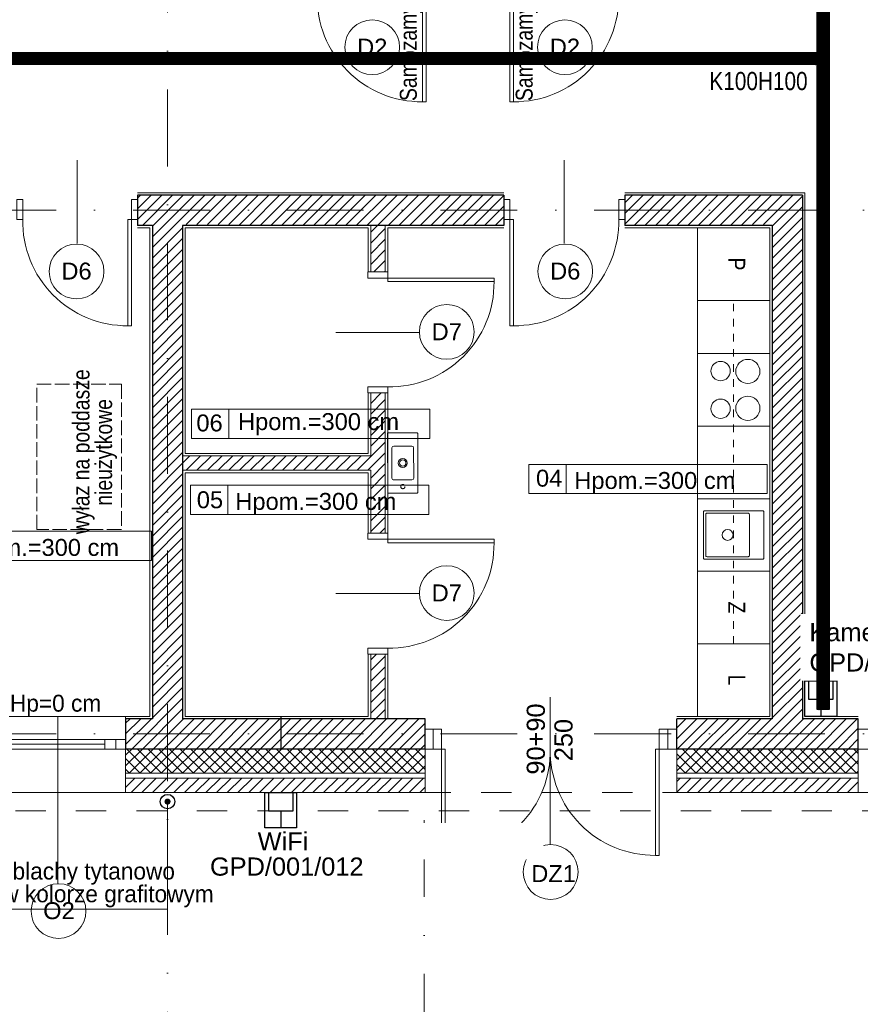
# Model space of a CAD drawing. Header units: metres. Extents: x 10441 to 19716, y -6570 to 1447.
# Tile 23 of 50: x 16121 to 16816, y -4465 to -3650. Entities that reach past the tile are written whole.
import ezdxf
from ezdxf.enums import TextEntityAlignment as Align

# ---------------------------------------------------------------- set-up
doc = ezdxf.new("R2010")
doc.units = ezdxf.units.M
doc.header["$MEASUREMENT"] = 0
for name, pattern in [('8', [0.5, 0.25, -0.25]), ('ACAD_ISO02W100', [15, 12, -3]), ('AM_DIN_F_W050', [6.25, 4.75, -1.5]), ('CONTINOUS', [0]), ('DASHDOT', [25.4, 12.7, -6.35, 0, -6.35])]:
    doc.linetypes.add(name, pattern=pattern)
doc.layers.get('0').update_dxf_attribs({"color": 8})
for name, color, linetype, lineweight in [('#elektryczne', 8, 'Continuous', 20), ('_UWAGI', 8, 'Continuous', 70), ('A_DRZWI', 8, 'Continuous', 5), ('A_HACZE', 8, 'Continuous', 5), ('A_OPISY', 8, 'Continuous', 18), ('A_OSIE', 8, 'Continuous', 13), ('A_OZACZENIE DRZWI', 8, 'Continuous', 13), ('A_OZNACZENIA OKIEN', 8, 'Continuous', 13), ('A_PROJEKTOWANE ŚCIANY MUROWANE NOŚNE', 8, 'Continuous', 30), ('A_RS', 8, 'Continuous', 25), ('A_SCIANY DZIALOWE', 8, 'Continuous', 15), ('A_SCIANY DZIALOWE GK', 8, 'Continuous', 5), ('A_STAL CIENKIE', 8, 'Continuous', 0), ('A_STOLARKA', 8, 'Continuous', 5), ('A_TABELKI POM.', 8, 'Continuous', 20), ('A_TYNK', 8, 'Continuous', 5), ('A_WYMIARY WEWNETRZNE', 8, 'Continuous', 18), ('A_WYPOSAZENIE', 8, 'Continuous', 5), ('A_WYPOSAŻENIE SANITARNE', 8, 'Continuous', 5), ('EB_LAN', 6, 'Continuous', 9)]:
    doc.layers.add(name, color=color, linetype=linetype, lineweight=lineweight)
for name, color, linetype in [('A_OZNACZENIA WARSTW', 8, 'Continuous'), ('A_PPOŻ', 8, 'Continuous'), ('EB_trasa kablowa', 150, 'Continuous')]:
    doc.layers.add(name, color=color, linetype=linetype)
doc.styles.add('ARIAL', font='arial.ttf')
doc.styles.add('GENERATED_STYLE_2', font='ARIALN.TTF')
doc.styles.add('m1_romans', font='romans.shx', dxfattribs={"width": 0.8})
doc.styles.add('opisy okien', font='txt', dxfattribs={"height": 15})

# ---------------------------------------------------------------- blocks, each defined once
blk = doc.blocks.new('A$C2DA918A7')
at = {"layer": 'A_OZACZENIE DRZWI'}
blk.add_line((-34.51, 0), (34.51, 0), dxfattribs=at)
at = {"layer": 'A_OZACZENIE DRZWI', "ltscale": 0.1, "style": 'm1_romans', "width": 0.8}
blk.add_attdef('SZEROKOSC', text='', height=10, rotation=359.99999, dxfattribs=at).set_placement((0, 0), align=Align.BOTTOM_CENTER)
blk.add_attdef('WYSOKOSC', text='', height=10, rotation=359.99999, dxfattribs=at).set_placement((-0.85, -3.39), align=Align.TOP_CENTER)
blk = doc.blocks.new('_Dot')
at = {"color": 0, "linetype": 'ByBlock', "lineweight": -2}
blk.add_line((-0.5, 0), (-1, 0), dxfattribs=at)
at = {"color": 0, "linetype": 'ByBlock', "const_width": 0.5}
blk.add_lwpolyline([(-0.25, 0, 1), (0.25, 0, 1)], format="xyb", close=True, dxfattribs=at)
blk = doc.blocks.new('podkład')
at = {"layer": '_UWAGI', "color": 8, "linetype": 'ACAD_ISO02W100', "lineweight": 5}
for p, q in [((11953.18, -1827.04), (11953.18, -1707.04)), ((11953.18, -1707.04), (12023.18, -1707.04)), ((12023.18, -1707.04), (12023.18, -1827.04)), ((12023.18, -1827.04), (11953.18, -1827.04))]:
    blk.add_line(p, q, dxfattribs=at)
at = {"layer": 'A_DRZWI', "color": 8, "ltscale": 2}
for p, q in [((12281.02, -2008.7), (12281.02, -1992.2)), ((12475.02, -2008.7), (12475.02, -1992.2))]:
    blk.add_line(p, q, dxfattribs=at)
for points in [[(12275.03, -1473.45), (12272.03, -1473.45), (12272.03, -1385.45), (12275.03, -1385.45)], [(12344.3, -1473.45), (12347.3, -1473.45), (12347.3, -1385.45), (12344.3, -1385.45)], [(11936.6, -1554.21), (11941.6, -1554.21), (11941.6, -1570.71), (11936.6, -1570.71)], [(12031.6, -1554.21), (12036.6, -1554.21), (12036.6, -1570.71), (12031.6, -1570.71)], [(12344.3, -1554.21), (12339.3, -1554.21), (12339.3, -1570.71), (12344.3, -1570.71)], [(12439.3, -1554.21), (12434.3, -1554.21), (12434.3, -1570.71), (12439.3, -1570.71)], [(12031.6, -1658.71), (12028.6, -1658.71), (12028.6, -1570.71), (12031.6, -1570.71)], [(12344.3, -1658.71), (12347.3, -1658.71), (12347.3, -1570.71), (12344.3, -1570.71)], [(12226.8, -1619.2), (12226.8, -1614.2), (12243.3, -1614.2), (12243.3, -1619.2)], [(12331.3, -1619.2), (12331.3, -1622.2), (12243.3, -1622.2), (12243.3, -1619.2)], [(12226.8, -1714.2), (12226.8, -1709.2), (12243.3, -1709.2), (12243.3, -1714.2)], [(12226.8, -1835.2), (12226.8, -1830.2), (12243.3, -1830.2), (12243.3, -1835.2)], [(12331.3, -1835.2), (12331.3, -1838.2), (12243.3, -1838.2), (12243.3, -1835.2)], [(12226.8, -1930.2), (12226.8, -1925.2), (12243.3, -1925.2), (12243.3, -1930.2)], [(12287.75, -1992.2), (12274.3, -1992.2), (12274.3, -2008.7), (12287.75, -2008.7)], [(12467.75, -1992.2), (12482.3, -1992.2), (12482.3, -2008.7), (12467.75, -2008.7)], [(12645.75, -1992.2), (12632.3, -1992.2), (12632.3, -2008.7), (12645.75, -2008.7)], [(12287.75, -2096.7), (12290.75, -2096.7), (12290.75, -2008.7), (12287.75, -2008.7)], [(12467.75, -2096.7), (12464.75, -2096.7), (12464.75, -2008.7), (12467.75, -2008.7)]]:
    blk.add_lwpolyline(points, close=True, dxfattribs=at)
for centre, start, end in [((12271.33, -1387.11), 178.9011, 270.46377), ((12348, -1387.11), 269.53623, 1.0989), ((12027.9, -1572.36), 178.90129, 270.46395), ((12348, -1572.36), 269.53623, 1.0989), ((12244.96, -1622.9), 268.90107, 0.46373), ((12244.96, -1838.9), 268.90107, 0.46373), ((12291.45, -2010.35), 269.53623, 1.0989), ((12464.05, -2010.35), 178.9011, 270.46377)]:
    blk.add_arc(centre, 86.32, start, end, dxfattribs=at)
at = {"layer": 'A_HACZE', "color": 8, "linetype": 'Continuous'}
for p, q in [((12056.37, -1551.04), (12036.6, -1570.81)), ((12047.52, -1551.06), (12036.6, -1561.97)), ((12038.67, -1551.07), (12036.6, -1553.13)), ((12065.22, -1551.03), (12040.8, -1575.46)), ((12091.77, -1551), (12048.8, -1593.97)), ((12082.92, -1551.01), (12048.8, -1585.13)), ((12074.07, -1551.02), (12048.8, -1576.29)), ((12100.62, -1550.99), (12076.64, -1574.96)), ((12109.47, -1550.98), (12085.46, -1574.99)), ((12118.32, -1550.97), (12094.27, -1575.01)), ((12127.17, -1550.96), (12103.09, -1575.04)), ((12136.02, -1550.95), (12111.9, -1575.06)), ((12144.86, -1550.94), (12120.71, -1575.09)), ((12153.71, -1550.93), (12129.53, -1575.11)), ((12162.56, -1550.91), (12138.34, -1575.14)), ((12171.41, -1550.9), (12147.16, -1575.16)), ((12180.26, -1550.89), (12155.97, -1575.19)), ((12189.11, -1550.88), (12164.78, -1575.21)), ((12197.96, -1550.87), (12173.6, -1575.24)), ((12206.81, -1550.86), (12182.41, -1575.26)), ((12215.66, -1550.85), (12191.23, -1575.29)), ((12224.51, -1550.84), (12200.04, -1575.31)), ((12233.36, -1550.83), (12208.86, -1575.33)), ((12242.21, -1550.82), (12217.67, -1575.36)), ((12251.06, -1550.81), (12226.48, -1575.38)), ((12259.91, -1550.8), (12235.3, -1575.41)), ((12268.76, -1550.79), (12244.11, -1575.43)), ((12277.61, -1550.77), (12252.93, -1575.46)), ((12286.46, -1550.76), (12261.74, -1575.48)), ((12295.31, -1550.75), (12270.55, -1575.51)), ((12304.16, -1550.74), (12279.37, -1575.53)), ((12313.01, -1550.73), (12288.18, -1575.56)), ((12321.86, -1550.72), (12297, -1575.58)), ((12330.71, -1550.71), (12305.81, -1575.61)), ((12339.3, -1550.95), (12314.63, -1575.63)), ((12463.3, -1550.7), (12439.3, -1574.7)), ((12454.46, -1550.7), (12439.3, -1565.86)), ((12445.62, -1550.7), (12439.3, -1557.02)), ((12472.14, -1550.7), (12447.19, -1575.65)), ((12480.98, -1550.7), (12456.08, -1575.6)), ((12489.82, -1550.7), (12464.97, -1575.54)), ((12498.66, -1550.7), (12473.87, -1575.49)), ((12507.49, -1550.7), (12482.76, -1575.43)), ((12516.33, -1550.7), (12491.65, -1575.38)), ((12525.17, -1550.7), (12500.54, -1575.33)), ((12534.01, -1550.7), (12509.44, -1575.27)), ((12542.85, -1550.7), (12518.33, -1575.22)), ((12551.69, -1550.7), (12527.22, -1575.16)), ((12560.53, -1550.7), (12536.12, -1575.11)), ((12569.37, -1550.7), (12545.01, -1575.06)), ((12578.21, -1550.7), (12553.9, -1575)), ((12586.3, -1551.44), (12561.3, -1576.44)), ((12339.3, -1559.79), (12323.44, -1575.65)), ((12586.3, -1560.28), (12561.3, -1585.28)), ((12339.3, -1568.63), (12332.25, -1575.68)), ((12586.3, -1569.12), (12561.3, -1594.12)), ((12073.8, -1577.81), (12048.8, -1602.81)), ((12235.01, -1575.7), (12229.3, -1581.41)), ((12241.3, -1578.24), (12229.3, -1590.24)), ((12586.3, -1577.96), (12561.3, -1602.96)), ((12073.8, -1586.64), (12048.8, -1611.64)), ((12241.3, -1587.08), (12229.3, -1599.08)), ((12586.3, -1586.8), (12561.3, -1611.8)), ((12073.8, -1595.48), (12048.8, -1620.48)), ((12241.3, -1595.92), (12229.3, -1607.92)), ((12586.3, -1595.64), (12561.3, -1620.64)), ((12073.8, -1604.32), (12048.8, -1629.32)), ((12241.3, -1604.76), (12231.86, -1614.2)), ((12586.3, -1604.48), (12561.3, -1629.48)), ((12073.8, -1613.16), (12048.8, -1638.16)), ((12241.3, -1613.6), (12240.7, -1614.2)), ((12586.3, -1613.31), (12561.3, -1638.31)), ((12073.8, -1622), (12048.8, -1647)), ((12586.3, -1622.15), (12561.3, -1647.15)), ((12073.8, -1630.84), (12048.8, -1655.84)), ((12586.3, -1630.99), (12561.3, -1655.99)), ((12073.8, -1639.68), (12048.8, -1664.68)), ((12586.3, -1639.83), (12561.3, -1664.83)), ((12073.8, -1648.52), (12048.8, -1673.52)), ((12586.3, -1648.67), (12561.3, -1673.67)), ((12073.8, -1657.36), (12048.8, -1682.35)), ((12586.3, -1657.51), (12561.3, -1682.51)), ((12073.8, -1666.19), (12048.8, -1691.19)), ((12586.3, -1666.35), (12561.3, -1691.35)), ((12073.8, -1675.03), (12048.8, -1700.03)), ((12586.3, -1675.19), (12561.3, -1700.19)), ((12073.8, -1683.87), (12048.8, -1708.87)), ((12586.3, -1684.02), (12561.3, -1709.02)), ((12073.8, -1692.71), (12048.8, -1717.71)), ((12586.3, -1692.86), (12561.3, -1717.86)), ((12073.8, -1701.55), (12048.8, -1726.55)), ((12586.3, -1701.7), (12561.3, -1726.7)), ((12073.8, -1710.39), (12048.8, -1735.39)), ((12237.93, -1714.2), (12229.3, -1722.83)), ((12586.3, -1710.54), (12561.3, -1735.54)), ((12073.8, -1719.23), (12048.8, -1744.23)), ((12241.3, -1719.67), (12229.3, -1731.67)), ((12586.3, -1719.38), (12561.3, -1744.38)), ((12073.8, -1728.07), (12048.8, -1753.07)), ((12241.3, -1728.5), (12229.3, -1740.5)), ((12586.3, -1728.22), (12561.3, -1753.22)), ((12073.8, -1736.91), (12048.8, -1761.9)), ((12241.3, -1737.34), (12229.3, -1749.34)), ((12586.3, -1737.06), (12561.3, -1762.06)), ((12073.8, -1745.74), (12048.8, -1770.74)), ((12241.3, -1746.18), (12229.3, -1758.18)), ((12586.3, -1745.9), (12561.3, -1770.9)), ((12073.8, -1754.58), (12048.8, -1779.58)), ((12241.3, -1755.02), (12218.12, -1778.2)), ((12586.3, -1754.74), (12561.3, -1779.74)), ((12073.8, -1763.42), (12048.8, -1788.42)), ((12079.86, -1766.2), (12073.8, -1772.26)), ((12088.7, -1766.2), (12076.7, -1778.2)), ((12097.54, -1766.2), (12085.54, -1778.2)), ((12106.38, -1766.2), (12094.38, -1778.2)), ((12115.22, -1766.2), (12103.22, -1778.2)), ((12124.06, -1766.2), (12112.06, -1778.2)), ((12132.89, -1766.2), (12120.89, -1778.2)), ((12141.73, -1766.2), (12129.73, -1778.2)), ((12150.57, -1766.2), (12138.57, -1778.2)), ((12159.41, -1766.2), (12147.41, -1778.2)), ((12168.25, -1766.2), (12156.25, -1778.2)), ((12177.09, -1766.2), (12165.09, -1778.2)), ((12185.93, -1766.2), (12173.93, -1778.2)), ((12194.77, -1766.2), (12182.77, -1778.2)), ((12203.61, -1766.2), (12191.61, -1778.2)), ((12212.44, -1766.2), (12200.44, -1778.2)), ((12221.28, -1766.2), (12209.28, -1778.2)), ((12241.3, -1763.86), (12226.96, -1778.2)), ((12586.3, -1763.57), (12561.3, -1788.57)), ((12073.8, -1772.26), (12048.8, -1797.26)), ((12241.3, -1772.7), (12229.3, -1784.7)), ((12586.3, -1772.41), (12561.3, -1797.41)), ((12073.8, -1781.1), (12048.8, -1806.1)), ((12241.3, -1781.54), (12229.3, -1793.54)), ((12586.3, -1781.25), (12561.3, -1806.25)), ((12073.8, -1789.94), (12048.8, -1814.94)), ((12241.3, -1790.38), (12229.3, -1802.38)), ((12586.3, -1790.09), (12561.3, -1815.09)), ((12073.8, -1798.78), (12048.8, -1823.78)), ((12241.3, -1799.21), (12229.3, -1811.21)), ((12586.3, -1798.93), (12561.3, -1823.93)), ((12073.8, -1807.62), (12048.8, -1832.62)), ((12241.3, -1808.05), (12229.3, -1820.05)), ((12586.3, -1807.77), (12561.3, -1832.77)), ((12073.8, -1816.45), (12048.8, -1841.45)), ((12241.3, -1816.89), (12229.3, -1828.89)), ((12586.3, -1816.61), (12561.3, -1841.61)), ((12073.8, -1825.29), (12048.8, -1850.29)), ((12241.3, -1825.73), (12236.83, -1830.2)), ((12586.3, -1825.45), (12561.3, -1850.45)), ((12073.8, -1834.13), (12048.8, -1859.13)), ((12586.3, -1834.28), (12561.3, -1859.28)), ((12073.8, -1842.97), (12048.8, -1867.97)), ((12586.3, -1843.12), (12561.3, -1868.12)), ((12073.8, -1851.81), (12048.8, -1876.81)), ((12586.3, -1851.96), (12561.3, -1876.96)), ((12073.8, -1860.65), (12048.8, -1885.65)), ((12586.3, -1860.8), (12561.3, -1885.8)), ((12073.8, -1869.49), (12048.8, -1894.49)), ((12586.3, -1869.64), (12561.3, -1894.64)), ((12073.8, -1878.33), (12048.8, -1903.33)), ((12586.3, -1878.48), (12561.3, -1903.48)), ((12073.8, -1887.17), (12048.8, -1912.17)), ((12586.3, -1887.32), (12561.3, -1912.32)), ((12073.8, -1896), (12048.8, -1921)), ((12586.3, -1896.16), (12561.3, -1921.16)), ((12073.8, -1904.84), (12048.8, -1929.84)), ((12586.3, -1905), (12561.3, -1930)), ((12073.8, -1913.68), (12048.8, -1938.68)), ((12586.3, -1913.83), (12561.3, -1938.83)), ((12073.8, -1922.52), (12048.8, -1947.52)), ((12586.3, -1922.67), (12561.3, -1947.67)), ((12073.8, -1931.36), (12048.8, -1956.36)), ((12234.06, -1930.2), (12229.3, -1934.96)), ((12241.3, -1931.8), (12229.3, -1943.8)), ((12586.3, -1931.51), (12561.3, -1956.51)), ((12073.8, -1940.2), (12048.8, -1965.2)), ((12241.3, -1940.64), (12229.3, -1952.64)), ((12586.3, -1940.35), (12561.3, -1965.35)), ((12073.8, -1949.04), (12048.8, -1974.04)), ((12241.3, -1949.48), (12229.3, -1961.48)), ((12586.3, -1949.19), (12561.3, -1974.19)), ((12073.8, -1957.88), (12048.8, -1982.88)), ((12241.3, -1958.31), (12229.3, -1970.31)), ((12586.3, -1958.03), (12561.3, -1983.03)), ((12073.8, -1966.71), (12031.82, -2008.7)), ((12241.3, -1967.15), (12229.3, -1979.15)), ((12586.3, -1966.87), (12544.57, -2008.59)), ((12073.8, -1975.55), (12040.66, -2008.7)), ((12241.3, -1975.99), (12233.59, -1983.7)), ((12586.3, -1975.71), (12553.43, -2008.58)), ((12047.98, -1983.7), (12026.6, -2005.07)), ((12039.14, -1983.7), (12026.6, -1996.24)), ((12030.3, -1983.7), (12026.6, -1987.4)), ((12074.49, -1983.7), (12049.49, -2008.7)), ((12083.33, -1983.7), (12058.33, -2008.7)), ((12092.17, -1983.7), (12067.17, -2008.7)), ((12101.01, -1983.7), (12076.01, -2008.7)), ((12109.85, -1983.7), (12084.85, -2008.7)), ((12118.69, -1983.7), (12093.69, -2008.7)), ((12127.53, -1983.7), (12102.53, -2008.7)), ((12136.37, -1983.7), (12111.37, -2008.7)), ((12145.21, -1983.7), (12120.21, -2008.7)), ((12154.04, -1983.7), (12129.04, -2008.7)), ((12162.88, -1983.7), (12137.88, -2008.7)), ((12171.72, -1983.7), (12146.72, -2008.7)), ((12180.56, -1983.7), (12155.56, -2008.7)), ((12189.4, -1983.7), (12164.4, -2008.7)), ((12198.24, -1983.7), (12173.24, -2008.7)), ((12207.08, -1983.7), (12182.08, -2008.7)), ((12215.92, -1983.7), (12190.92, -2008.7)), ((12224.75, -1983.7), (12199.75, -2008.7)), ((12233.59, -1983.7), (12208.59, -2008.7)), ((12242.43, -1983.7), (12217.43, -2008.7)), ((12251.27, -1983.7), (12226.27, -2008.7)), ((12260.11, -1983.7), (12235.11, -2008.7)), ((12268.95, -1983.7), (12243.95, -2008.7)), ((12498.76, -1983.7), (12482.3, -2000.16)), ((12489.92, -1983.7), (12482.3, -1991.32)), ((12507.6, -1983.7), (12482.6, -2008.7)), ((12516.44, -1983.7), (12491.45, -2008.69)), ((12525.27, -1983.7), (12500.3, -2008.67)), ((12534.11, -1983.7), (12509.16, -2008.66)), ((12542.95, -1983.7), (12518.01, -2008.64)), ((12551.79, -1983.7), (12526.87, -2008.63)), ((12560.63, -1983.7), (12535.72, -2008.61)), ((12587.15, -1983.69), (12562.28, -2008.56)), ((12596.04, -1983.65), (12571.13, -2008.55)), ((12604.93, -1983.6), (12579.99, -2008.53)), ((12613.81, -1983.55), (12588.84, -2008.52)), ((12622.7, -1983.5), (12597.7, -2008.5)), ((12631.59, -1983.45), (12606.55, -2008.49)), ((12274.3, -1987.19), (12252.79, -2008.7)), ((12632.3, -1991.58), (12615.4, -2008.47)), ((12274.3, -1996.02), (12261.63, -2008.7)), ((12632.3, -2000.42), (12624.26, -2008.46)), ((12040.66, -2008.7), (12026.6, -2022.75)), ((12031.82, -2008.7), (12026.6, -2013.91)), ((12047.55, -2028.7), (12027.55, -2008.7)), ((12049.49, -2008.7), (12029.49, -2028.7)), ((12056.38, -2028.7), (12036.38, -2008.7)), ((12058.33, -2008.7), (12038.33, -2028.7)), ((12065.22, -2028.7), (12045.22, -2008.7)), ((12067.17, -2008.7), (12047.17, -2028.7)), ((12074.06, -2028.7), (12054.06, -2008.7)), ((12076.01, -2008.7), (12056.01, -2028.7)), ((12082.9, -2028.7), (12062.9, -2008.7)), ((12084.85, -2008.7), (12064.85, -2028.7)), ((12091.74, -2028.7), (12071.74, -2008.7)), ((12093.69, -2008.7), (12073.69, -2028.7)), ((12100.58, -2028.7), (12080.58, -2008.7)), ((12102.53, -2008.7), (12082.53, -2028.7)), ((12109.42, -2028.7), (12089.42, -2008.7)), ((12111.37, -2008.7), (12091.37, -2028.7)), ((12118.26, -2028.7), (12098.26, -2008.7)), ((12120.21, -2008.7), (12100.21, -2028.7)), ((12127.09, -2028.7), (12107.09, -2008.7)), ((12129.04, -2008.7), (12109.04, -2028.7)), ((12135.93, -2028.7), (12115.93, -2008.7)), ((12137.88, -2008.7), (12117.88, -2028.7)), ((12144.77, -2028.7), (12124.77, -2008.7)), ((12146.72, -2008.7), (12126.72, -2028.7)), ((12153.61, -2028.7), (12133.61, -2008.7)), ((12155.56, -2008.7), (12135.56, -2028.7)), ((12162.45, -2028.7), (12142.45, -2008.7)), ((12164.4, -2008.7), (12144.4, -2028.7)), ((12171.29, -2028.7), (12151.29, -2008.7)), ((12173.24, -2008.7), (12153.24, -2028.7)), ((12180.13, -2028.7), (12160.13, -2008.7)), ((12182.08, -2008.7), (12162.08, -2028.7)), ((12188.97, -2028.7), (12168.97, -2008.7)), ((12190.92, -2008.7), (12170.92, -2028.7)), ((12197.81, -2028.7), (12177.81, -2008.7)), ((12199.75, -2008.7), (12179.75, -2028.7)), ((12206.64, -2028.7), (12186.64, -2008.7)), ((12208.59, -2008.7), (12188.59, -2028.7)), ((12215.48, -2028.7), (12195.48, -2008.7)), ((12217.43, -2008.7), (12197.43, -2028.7)), ((12224.32, -2028.7), (12204.32, -2008.7)), ((12226.27, -2008.7), (12206.27, -2028.7)), ((12233.16, -2028.7), (12213.16, -2008.7)), ((12235.11, -2008.7), (12215.11, -2028.7)), ((12242, -2028.7), (12222, -2008.7)), ((12243.95, -2008.7), (12223.95, -2028.7)), ((12250.84, -2028.7), (12230.84, -2008.7)), ((12252.79, -2008.7), (12232.79, -2028.7)), ((12259.68, -2028.7), (12239.68, -2008.7)), ((12261.63, -2008.7), (12241.63, -2028.7)), ((12268.52, -2028.7), (12248.52, -2008.7)), ((12270.47, -2008.7), (12250.47, -2028.7)), ((12274.3, -2025.65), (12257.35, -2008.7)), ((12274.3, -2016.81), (12266.19, -2008.7)), ((12274.3, -2004.86), (12270.47, -2008.7)), ((12500.28, -2008.7), (12482.3, -2026.67)), ((12491.44, -2008.7), (12482.3, -2017.83)), ((12482.6, -2008.7), (12482.3, -2009)), ((12507.16, -2028.7), (12487.16, -2008.7)), ((12509.11, -2008.7), (12489.11, -2028.7)), ((12516, -2028.7), (12496, -2008.7)), ((12517.95, -2008.7), (12497.95, -2028.7)), ((12524.84, -2028.7), (12504.84, -2008.7)), ((12526.79, -2008.7), (12506.79, -2028.7)), ((12533.68, -2028.7), (12513.68, -2008.7)), ((12535.63, -2008.7), (12515.63, -2028.7)), ((12542.52, -2028.7), (12522.52, -2008.7)), ((12544.47, -2008.7), (12524.47, -2028.7)), ((12551.36, -2028.7), (12531.36, -2008.7)), ((12553.31, -2008.7), (12533.31, -2028.7)), ((12560.2, -2028.7), (12540.2, -2008.7)), ((12562.15, -2008.7), (12542.15, -2028.7)), ((12569.04, -2028.7), (12549.04, -2008.7)), ((12570.99, -2008.7), (12550.99, -2028.7)), ((12577.88, -2028.7), (12557.88, -2008.7)), ((12579.82, -2008.7), (12559.82, -2028.7)), ((12586.71, -2028.7), (12566.71, -2008.7)), ((12588.66, -2008.7), (12568.66, -2028.7)), ((12595.55, -2028.7), (12575.55, -2008.7)), ((12597.5, -2008.7), (12577.5, -2028.7)), ((12604.39, -2028.7), (12584.39, -2008.7)), ((12606.34, -2008.7), (12586.34, -2028.7)), ((12613.23, -2028.7), (12593.23, -2008.7)), ((12615.18, -2008.7), (12595.18, -2028.7)), ((12622.07, -2028.7), (12602.07, -2008.7)), ((12624.02, -2008.7), (12604.02, -2028.7)), ((12630.91, -2028.7), (12610.91, -2008.7)), ((12632.3, -2009.26), (12612.86, -2028.7)), ((12632.3, -2021.25), (12619.75, -2008.7)), ((12632.3, -2012.41), (12628.59, -2008.7)), ((12038.71, -2028.7), (12026.6, -2016.6)), ((12274.3, -2013.7), (12259.3, -2028.7)), ((12498.33, -2028.7), (12482.3, -2012.67)), ((12632.3, -2018.09), (12621.7, -2028.7)), ((12029.87, -2028.7), (12026.6, -2025.43)), ((12274.3, -2022.54), (12268.14, -2028.7)), ((12489.49, -2028.7), (12482.3, -2021.51)), ((12632.3, -2026.93), (12630.54, -2028.7)), ((12034.33, -2032.7), (12026.6, -2040.43)), ((12043.17, -2032.7), (12031.17, -2044.7)), ((12052.01, -2032.7), (12040.01, -2044.7)), ((12060.85, -2032.7), (12048.85, -2044.7)), ((12069.69, -2032.7), (12057.69, -2044.7)), ((12078.53, -2032.7), (12066.53, -2044.7)), ((12087.37, -2032.7), (12075.37, -2044.7)), ((12096.21, -2032.7), (12084.21, -2044.7)), ((12105.04, -2032.7), (12093.04, -2044.7)), ((12113.88, -2032.7), (12101.88, -2044.7)), ((12122.72, -2032.7), (12110.72, -2044.7)), ((12131.56, -2032.7), (12119.56, -2044.7)), ((12140.4, -2032.7), (12128.4, -2044.7)), ((12149.24, -2032.7), (12137.24, -2044.7)), ((12158.08, -2032.7), (12146.08, -2044.7)), ((12166.92, -2032.7), (12154.92, -2044.7)), ((12175.75, -2032.7), (12163.75, -2044.7)), ((12184.59, -2032.7), (12172.59, -2044.7)), ((12193.43, -2032.7), (12181.43, -2044.7)), ((12202.27, -2032.7), (12190.27, -2044.7)), ((12211.11, -2032.7), (12199.11, -2044.7)), ((12219.95, -2032.7), (12207.95, -2044.7)), ((12228.79, -2032.7), (12216.79, -2044.7)), ((12237.63, -2032.7), (12225.63, -2044.7)), ((12246.47, -2032.7), (12234.47, -2044.7)), ((12255.3, -2032.7), (12243.3, -2044.7)), ((12264.14, -2032.7), (12252.14, -2044.7)), ((12272.98, -2032.7), (12260.98, -2044.7)), ((12493.95, -2032.7), (12482.3, -2044.35)), ((12485.11, -2032.7), (12482.3, -2035.51)), ((12502.79, -2032.7), (12490.79, -2044.7)), ((12511.63, -2032.7), (12499.63, -2044.7)), ((12520.47, -2032.7), (12508.47, -2044.7)), ((12529.31, -2032.7), (12517.31, -2044.7)), ((12538.15, -2032.7), (12526.15, -2044.7)), ((12546.99, -2032.7), (12534.99, -2044.7)), ((12555.82, -2032.7), (12543.82, -2044.7)), ((12564.66, -2032.7), (12552.66, -2044.7)), ((12573.5, -2032.7), (12561.5, -2044.7)), ((12582.34, -2032.7), (12570.34, -2044.7)), ((12591.18, -2032.7), (12579.18, -2044.7)), ((12600.02, -2032.7), (12588.02, -2044.7)), ((12608.86, -2032.7), (12596.86, -2044.7)), ((12617.7, -2032.7), (12605.7, -2044.7)), ((12626.54, -2032.7), (12614.54, -2044.7)), ((12274.3, -2040.22), (12269.82, -2044.7)), ((12632.3, -2035.77), (12623.37, -2044.7)), ((12632.3, -2044.61), (12632.21, -2044.7))]:
    blk.add_line(p, q, dxfattribs=at)
at = {"layer": 'A_OPISY', "color": 8, "linetype": 'CONTINOUS', "ltscale": 0.1}
blk.add_lwpolyline([(12061.3, -2057.2), (12061.3, -2141.18), (11747.98, -2141.18)], dxfattribs=at)
at = {"layer": 'A_OSIE', "color": 8, "linetype": 'DASHDOT', "ltscale": 5}
for p, q in [((12061.3, -573.64), (12061.3, -2335.96)), ((14256.99, -1563.2), (11798.79, -1563.2)), ((14256.99, -1996.2), (10108.73, -1996.2)), ((12273.49, -3783.35), (12273.49, -2044.7))]:
    blk.add_line(p, q, dxfattribs=at)
at = {"layer": 'A_OZACZENIE DRZWI', "color": 8}
for p, q in [((11986.6, -1590.66), (11986.6, -1521.64)), ((12389.3, -1590.66), (12389.3, -1521.64)), ((12200.54, -1664.2), (12269.56, -1664.2)), ((12200.54, -1880.2), (12269.56, -1880.2))]:
    blk.add_line(p, q, dxfattribs=at)
at = {"layer": 'A_OZNACZENIA OKIEN', "color": 8}
blk.add_line((11970.6, -2120.21), (11970.6, -1981.7), dxfattribs=at)
at = {"layer": 'A_OZNACZENIA WARSTW', "color": 8, "linetype": 'Continuous'}
blk.add_line((12155.17, -2008.7), (12155.17, -1981.7), dxfattribs=at)
at = {"layer": 'A_PROJEKTOWANE ŚCIANY MUROWANE NOŚNE', "color": 8}
for p, q in [((12339.3, -1550.7), (12036.6, -1550.7)), ((12036.6, -1550.7), (12036.6, -1575.7)), ((12339.3, -1550.7), (12339.3, -1575.7)), ((12586.3, -1550.7), (12439.3, -1550.7)), ((12439.3, -1550.7), (12439.3, -1575.7)), ((12586.3, -1550.7), (12586.3, -1983.7)), ((12048.8, -1575.7), (12036.6, -1575.7)), ((12048.8, -1575.7), (12048.8, -1983.7)), ((12339.3, -1575.7), (12073.8, -1575.7)), ((12073.8, -1575.7), (12073.8, -1983.7)), ((12561.3, -1575.7), (12439.3, -1575.7)), ((12561.3, -1575.7), (12561.3, -1983.7)), ((12048.8, -1983.7), (12026.6, -1983.7)), ((12026.6, -1983.7), (12026.6, -2008.7)), ((12086.3, -1983.7), (12073.8, -1983.7)), ((12274.3, -1983.7), (12086.3, -1983.7)), ((12214.9, -1983.7), (12086.3, -1983.7)), ((12274.3, -2008.7), (12274.3, -1983.7)), ((12561.3, -1983.7), (12482.3, -1983.7)), ((12482.3, -2008.7), (12482.3, -1983.7)), ((12632.3, -1983.7), (12586.3, -1983.7)), ((12632.3, -2008.7), (12632.3, -1983.7)), ((12086.3, -2008.7), (12026.6, -2008.7)), ((12274.3, -2008.7), (12086.3, -2008.7)), ((12632.3, -2008.7), (12482.3, -2008.7))]:
    blk.add_line(p, q, dxfattribs=at)
at = {"layer": 'A_RS', "color": 8, "lineweight": 25}
blk.add_circle((12061.3, -2052.2), 6, dxfattribs=at)
at = {"layer": 'A_SCIANY DZIALOWE', "color": 8}
for p, q in [((12229.3, -1614.2), (12229.3, -1575.7)), ((12241.3, -1614.2), (12241.3, -1575.7)), ((12229.3, -1766.2), (12229.3, -1714.2)), ((12241.3, -1830.2), (12241.3, -1714.2)), ((12229.3, -1766.2), (12073.8, -1766.2)), ((12229.3, -1778.2), (12073.8, -1778.2)), ((12229.3, -1830.2), (12229.3, -1778.2)), ((12229.3, -1983.7), (12229.3, -1930.2)), ((12241.3, -1983.7), (12241.3, -1930.2))]:
    blk.add_line(p, q, dxfattribs=at)
at = {"layer": 'A_SCIANY DZIALOWE GK', "color": 8, "linetype": 'Continuous'}
for p, q in [((12229.3, -1614.2), (12241.3, -1614.2)), ((12229.3, -1714.2), (12241.3, -1714.2)), ((12241.3, -1830.2), (12229.3, -1830.2)), ((12241.3, -1930.2), (12229.3, -1930.2))]:
    blk.add_line(p, q, dxfattribs=at)
at = {"layer": 'A_STAL CIENKIE', "color": 8, "linetype": '8', "ltscale": 100}
for p, q in [((10470.62, -2044.7), (13910.62, -2044.7)), ((13910.62, -2059.7), (10470.62, -2059.7))]:
    blk.add_line(p, q, dxfattribs=at)
at = {"layer": 'A_STOLARKA', "color": 8}
for p, q in [((12026.6, -1981.7), (11914.6, -1981.7)), ((12026.6, -2044.7), (12026.6, -1981.7)), ((11914.6, -2000.7), (12026.6, -2000.7)), ((12018.6, -2000.7), (12009.6, -2000.7)), ((12009.6, -2000.7), (12009.6, -2008.7)), ((12026.6, -2000.7), (12018.6, -2000.7)), ((12018.6, -2000.7), (12018.6, -2008.7)), ((12018.6, -2008.7), (12018.6, -2000.7)), ((12026.6, -2000.7), (12018.6, -2000.7)), ((12018.6, -2000.7), (12018.6, -2008.7)), ((12026.6, -2008.7), (12026.6, -2000.7)), ((12026.6, -2008.7), (12026.6, -2000.7)), ((11922.6, -2008.7), (12026.6, -2008.7)), ((11931.6, -2004.7), (12009.6, -2004.7)), ((12009.6, -2008.7), (12018.6, -2008.7)), ((12018.6, -2008.7), (12026.6, -2008.7)), ((12018.6, -2008.7), (12026.6, -2008.7)), ((11914.6, -2044.7), (12026.6, -2044.7))]:
    blk.add_line(p, q, dxfattribs=at)
at = {"layer": 'A_TYNK', "color": 8}
for p, q in [((12036.6, -1548.7), (12339.3, -1548.7)), ((12439.3, -1548.7), (12588.3, -1548.7)), ((12588.3, -1548.7), (12588.3, -1981.7)), ((12227.3, -1577.7), (12075.8, -1577.7)), ((12075.8, -1577.7), (12075.8, -1764.2)), ((12227.3, -1614.2), (12227.3, -1577.7)), ((12339.3, -1577.7), (12243.3, -1577.7)), ((12243.3, -1577.7), (12243.3, -1614.2)), ((12559.3, -1577.7), (12439.3, -1577.7)), ((12559.3, -1981.7), (12559.3, -1577.7)), ((12227.3, -1764.2), (12227.3, -1714.2)), ((12243.3, -1714.2), (12243.3, -1830.2)), ((12075.8, -1764.2), (12227.3, -1764.2)), ((12075.8, -1981.7), (12075.8, -1780.2)), ((12075.8, -1780.2), (12227.3, -1780.2)), ((12227.3, -1780.2), (12227.3, -1830.2)), ((12227.3, -1930.2), (12227.3, -1981.7)), ((12243.3, -1930.2), (12243.3, -1983.7)), ((12086.3, -1981.7), (12075.8, -1981.7)), ((12227.3, -1981.7), (12086.3, -1981.7)), ((12482.3, -1981.7), (12559.3, -1981.7)), ((12588.3, -1981.7), (12632.3, -1981.7))]:
    blk.add_line(p, q, dxfattribs=at)
at = {"layer": 'A_TYNK', "color": 8, "linetype": 'Continuous'}
for p, q in [((12026.6, -2008.7), (12026.6, -2044.7)), ((12274.3, -2008.7), (12274.3, -2028.7)), ((12482.3, -2008.7), (12482.3, -2028.7)), ((12632.3, -2008.7), (12632.3, -2028.7)), ((12086.3, -2028.7), (12026.6, -2028.7)), ((12274.3, -2032.7), (12026.6, -2032.7)), ((12274.3, -2028.7), (12086.3, -2028.7)), ((12274.3, -2028.7), (12086.3, -2028.7)), ((12274.3, -2028.7), (12274.3, -2044.7)), ((12632.3, -2028.7), (12482.3, -2028.7)), ((12482.3, -2028.7), (12482.3, -2044.7)), ((12632.3, -2028.7), (12482.3, -2028.7)), ((12632.3, -2032.7), (12482.3, -2032.7)), ((12632.3, -2028.7), (12632.3, -2044.7)), ((12274.3, -2044.7), (12026.6, -2044.7)), ((12632.3, -2044.7), (12482.3, -2044.7))]:
    blk.add_line(p, q, dxfattribs=at)
at = {"layer": 'A_WYMIARY WEWNETRZNE', "color": 8, "linetype": 'Continuous'}
for p, q in [((12081.11, -1751.84), (12081.11, -1727.62)), ((12081.11, -1727.62), (12278.09, -1727.62)), ((12111.99, -1727.62), (12111.99, -1751.84)), ((12278.09, -1727.62), (12278.09, -1751.84)), ((12278.09, -1751.84), (12081.11, -1751.84)), ((12360.06, -1797.5), (12360.06, -1773.28)), ((12360.06, -1773.28), (12557.04, -1773.28)), ((12390.94, -1773.28), (12390.94, -1797.5)), ((12557.04, -1773.28), (12557.04, -1797.5)), ((12080.36, -1814.82), (12080.36, -1790.59)), ((12080.36, -1790.59), (12277.34, -1790.59)), ((12111.23, -1790.59), (12111.23, -1814.82)), ((12277.34, -1790.59), (12277.34, -1814.82)), ((12557.04, -1797.5), (12360.06, -1797.5)), ((12277.34, -1814.82), (12080.36, -1814.82)), ((11851.12, -1828.64), (12048.1, -1828.64)), ((12048.1, -1828.64), (12048.1, -1852.86)), ((12048.1, -1852.86), (11851.12, -1852.86)), ((12377.75, -1965.94), (12377.75, -2087.72))]:
    blk.add_line(p, q, dxfattribs=at)
for centre, radius in [((12230.52, -1428.34), 22.63), ((12389.79, -1428.34), 22.63), ((11986.08, -1613.78), 22.63), ((12390.11, -1613.78), 22.63), ((12292.19, -1663.72), 22.63), ((12292.19, -1879.72), 22.63), ((12378.02, -2110.39), 22.67), ((11971.21, -2142.74), 22.63)]:
    blk.add_circle(centre, radius, dxfattribs=at)
at = {"layer": 'A_WYPOSAZENIE', "color": 8}
for p, q in [((12046.8, -1577.7), (12036.6, -1577.7)), ((12046.8, -1981.7), (12046.8, -1577.7)), ((12499.3, -1981.7), (12499.3, -1577.7)), ((12499.3, -1577.7), (12559.3, -1577.7)), ((12559.3, -1577.7), (12559.3, -1981.7)), ((12499.3, -1861.7), (12499.3, -1801.7)), ((12499.3, -1801.7), (12559.3, -1801.7)), ((12559.3, -1801.7), (12559.3, -1861.7)), ((12559.3, -1861.7), (12499.3, -1861.7)), ((12026.6, -1981.7), (12046.8, -1981.7)), ((12559.3, -1981.7), (12499.3, -1981.7))]:
    blk.add_line(p, q, dxfattribs=at)
at = {"layer": 'A_WYPOSAZENIE', "color": 8, "linetype": '8', "ltscale": 25}
blk.add_line((12529.3, -1921.7), (12529.3, -1637.7), dxfattribs=at)
at = {"layer": 'A_WYPOSAZENIE', "color": 8}
for points in [[(12499.3, -1637.7), (12499.3, -1577.7), (12559.3, -1577.7), (12559.3, -1637.7)], [(12499.3, -1741.7), (12499.3, -1681.7), (12559.3, -1681.7), (12559.3, -1741.7)], [(12499.3, -1921.7), (12499.3, -1861.7), (12559.3, -1861.7), (12559.3, -1921.7)], [(12499.3, -1981.7), (12499.3, -1921.7), (12559.3, -1921.7), (12559.3, -1981.7)]]:
    blk.add_lwpolyline(points, close=True, dxfattribs=at)
for points in [[(12504.3, -1850.7), (12504.3, -1812.7, -0.414214), (12505.3, -1811.7), (12553.3, -1811.7, -0.414214), (12554.3, -1812.7), (12554.3, -1850.7, -0.414214), (12553.3, -1851.7), (12505.3, -1851.7, -0.414214)], [(12506.3, -1814.7), (12506.3, -1848.7, 0.414214), (12507.3, -1849.7), (12541.3, -1849.7, 0.414214), (12542.3, -1848.7), (12542.3, -1814.7, 0.414214), (12541.3, -1813.7), (12507.3, -1813.7, 0.414214)]]:
    blk.add_lwpolyline(points, format="xyb", close=True, dxfattribs=at)
for centre, radius in [((12518.53, -1696.12), 8), ((12541.05, -1696.45), 10), ((12541.05, -1726.95), 10), ((12518.53, -1727.28), 8), ((12524.3, -1831.7), 4.5)]:
    blk.add_circle(centre, radius, dxfattribs=at)
at = {"layer": 'A_WYPOSAŻENIE SANITARNE', "color": 8}
for p, q in [((12263.27, -1758.18), (12248.27, -1758.21)), ((12246.78, -1759.71), (12246.82, -1784.68)), ((12264.78, -1759.68), (12264.82, -1784.64)), ((12263.33, -1786.15), (12248.33, -1786.17))]:
    blk.add_line(p, q, dxfattribs=at)
blk.add_lwpolyline([(12243.35, -1797.2), (12243.25, -1747.2), (12267.25, -1747.15, -0.414214), (12268.26, -1748.15), (12268.35, -1796.15, -0.414214), (12267.35, -1797.15)], format="xyb", close=True, dxfattribs=at)
for radius in [3.75, 2.6]:
    blk.add_circle((12255.8, -1772.18), radius, dxfattribs=at)
at = {"layer": 'A_WYPOSAŻENIE SANITARNE', "color": 8, "linetype": 'AM_DIN_F_W050', "ltscale": 2}
blk.add_circle((12255.84, -1791.67), 1.75, dxfattribs=at)
at = {"layer": 'A_WYPOSAŻENIE SANITARNE', "color": 8}
for centre, start, end in [((12248.28, -1759.71), 90.10832, 180.10832), ((12263.28, -1759.68), 0.10832, 90.10832), ((12248.32, -1784.67), 180.10832, 270.10832), ((12263.32, -1784.65), 270.10832, 0.10832)]:
    blk.add_arc(centre, 1.5, start, end, dxfattribs=at)
at = {"layer": 'A_OPISY', "color": 8, "linetype": 'CONTINOUS', "ltscale": 0.1, "xscale": 5, "yscale": 5, "zscale": 5, "rotation": 90}
blk.add_blockref('_Dot', (12061.3, -2052.2), dxfattribs=at)
at = {"layer": 'A_OZACZENIE DRZWI', "color": 8, "ltscale": 0.1}
ref = blk.add_blockref('A$C2DA918A7', (12377.75, -2000.45), dxfattribs=dict(at, rotation=90.00000000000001))
ref.add_attrib('WYSOKOSC', '250', dxfattribs={"ltscale": 0.1, "height": 15, "rotation": 89.99999, "style": 'ARIAL'}).set_placement((12381.14, -2001.3), align=Align.TOP_CENTER)
ref.add_attrib('SZEROKOSC', '90+90', dxfattribs={"ltscale": 0.1, "height": 15, "rotation": 89.99999, "style": 'ARIAL'}).set_placement((12377.75, -2000.45), align=Align.BOTTOM_CENTER)
at = {"layer": 'A_OPISY', "color": 8, "linetype": 'Continuous', "lineweight": 18, "style": 'GENERATED_STYLE_2'}
for s, p in [('wyłaz na poddasze', (11996.79, -1831.06)), ('nieużytkowe', (12015.45, -1807.49))]:
    blk.add_text(s, height=14, rotation=90, dxfattribs=at).set_placement(p)
at = {"layer": 'A_OPISY', "color": 8, "linetype": 'Continuous', "lineweight": 18, "style": 'opisy okien'}
for s, p in [(' z blachy tytanowo', (11913.43, -2116.64)), ('cynkowanej gr. 0.8mm w kolorze grafitowym', (11732.19, -2135.44))]:
    blk.add_text(s, height=14, dxfattribs=at).set_placement(p)
at = {"layer": 'A_OZACZENIE DRZWI', "color": 8, "ltscale": 0.1, "style": 'm1_romans', "width": 0.8}
for rotation, p in [(98.48606, (12735.07, -773.13)), (359.99999, (12573.8, -1012.7)), (89.99999, (11565.29, -1150.14)), (89.99999, (11872.29, -1150.14)), (89.99999, (12230.03, -1245.64)), (89.99999, (12385.87, -1249.44)), (89.99999, (11565.29, -1370.89)), (89.99999, (11872.29, -1370.89)), (89.99999, (12230.03, -1370.89)), (89.99999, (12389.3, -1370.89)), (89.99999, (11748.79, -1556.15)), (89.99999, (11986.6, -1556.15)), (89.99999, (12389.3, -1556.15)), (359.99999, (12235.05, -1664.2)), (359.99999, (12235.05, -1880.2)), (89.99999, (11745.78, -2001.94))]:
    blk.add_attdef('SZEROKOSC', text='', height=10, rotation=rotation, dxfattribs=at).set_placement(p, align=Align.BOTTOM_CENTER)
for rotation, p in [(98.48606, (12738.56, -773.47)), (359.99999, (12572.95, -1016.09)), (89.99999, (11568.68, -1150.99)), (89.99999, (11875.68, -1150.99)), (89.99999, (12233.42, -1246.49)), (89.99999, (12389.27, -1250.29)), (89.99999, (11568.68, -1371.74)), (89.99999, (11875.68, -1371.74)), (89.99999, (12233.42, -1371.74)), (89.99999, (12392.69, -1371.74)), (89.99999, (11752.19, -1557)), (89.99999, (11990, -1557)), (89.99999, (12392.69, -1557)), (359.99999, (12234.2, -1667.59)), (359.99999, (12234.2, -1883.59)), (89.99999, (11749.18, -2002.79))]:
    blk.add_attdef('WYSOKOSC', text='', height=10, rotation=rotation, dxfattribs=at).set_placement(p, align=Align.TOP_CENTER)
at = {"layer": 'A_OZNACZENIA OKIEN', "color": 8, "linetype": 'Continuous', "lineweight": 18}
for s, style, p in [('D2', 'ARIAL', (12218.07, -1435.23)), ('D2', 'ARIAL', (12377.34, -1435.23)), ('D6', 'ARIAL', (11973.56, -1620.44)), ('D6', 'ARIAL', (12377.6, -1620.44)), ('D7', 'ARIAL', (12279.66, -1670.62)), ('Hpom.=300 cm', 'ARIAL', (12119.58, -1744.93)), ('Hpom.=300 cm', 'ARIAL', (12397.59, -1793.62)), ('Hpom.=300 cm', 'ARIAL', (12117.35, -1810.93)), ('Hpom.=300 cm', 'ARIAL', (11888.11, -1848.98)), ('D7', 'ARIAL', (12279.66, -1886.62)), ('Hp=0 cm', 'opisy okien', (11931.05, -1977.81)), ('DZ1', 'ARIAL', (12361.98, -2118.75)), ('O2', 'ARIAL', (11958.49, -2149.4))]:
    blk.add_text(s, height=14, dxfattribs=dict(at, style=style)).set_placement(p)
at = {"layer": 'A_OZNACZENIA OKIEN', "color": 8, "ltscale": 0.1, "style": 'm1_romans', "width": 0.8}
for rotation, p in [(278.86761, (13373.71, -593.04)), (278.86761, (12983.87, -650.74)), (278.86761, (12445.73, -730.4)), (278.86761, (12224.15, -763.19)), (0.00001, (14017.48, -900.03)), (278.86761, (11021.54, -941.2)), (278.86761, (10640.69, -997.57)), (0.00001, (14017.48, -1574.7)), (89.99999, (10819.6, -2080.7)), (89.99999, (11204.6, -2080.7)), (89.99999, (11970.6, -2080.7)), (89.99999, (13175.8, -2080.7)), (89.99999, (13539.8, -2080.7))]:
    blk.add_attdef('SZEROKOSC', text='', height=10, rotation=rotation, dxfattribs=at).set_placement(p, align=Align.BOTTOM_CENTER)
for rotation, p in [(278.86761, (13403.28, -587.56)), (278.86761, (13013.44, -645.27)), (278.86761, (12475.3, -724.92)), (278.86761, (12253.72, -757.72)), (0.00001, (14011.09, -903.42)), (278.86761, (11051.11, -935.72)), (278.86761, (10670.26, -992.09)), (0.00001, (14011.09, -1578.09)), (89.99999, (10823, -2081.55)), (89.99999, (11208, -2081.55)), (89.99999, (11974, -2081.55)), (89.99999, (13179.19, -2081.55)), (89.99999, (13543.19, -2081.55))]:
    blk.add_attdef('WYSOKOSC', text='', height=10, rotation=rotation, dxfattribs=at).set_placement(p, align=Align.TOP_CENTER)
at = {"layer": 'A_PPOŻ', "color": 8, "linetype": 'Continuous', "lineweight": 18, "style": 'GENERATED_STYLE_2'}
for p in [(12267.36, -1472.83), (12363.15, -1472.83)]:
    blk.add_text('Samozamykacz', height=14, rotation=90, dxfattribs=at).set_placement(p)
at = {"layer": 'A_TABELKI POM.', "color": 8, "linetype": 'Continuous', "lineweight": 18, "style": 'ARIAL'}
for s, p in [('06', (12085.17, -1746.03)), ('04', (12365.92, -1791.73)), ('05', (12085.5, -1809.58))]:
    blk.add_text(s, height=14, dxfattribs=at).set_placement(p)
at = {"layer": 'A_WYPOSAZENIE', "color": 8, "char_height": 14, "width": 347.2834, "attachment_point": 5, "rotation": 270, "style": 'opisy okien'}
for s, insert in [('\\pxqc;{\\fArial Narrow|b0|i0|c238|p34;P}', (12531.85, -1607.61)), ('\\pxqc;{\\fArial Narrow|b0|i0|c238|p34;Z}', (12531.85, -1891.61)), ('\\pxqc;{\\fArial Narrow|b0|i0|c238|p34;L}', (12531.85, -1951.61))]:
    blk.add_mtext(s, dxfattribs=dict(at, insert=insert))
blk = doc.blocks.new('Gniazdo RJ45')
at = {"layer": 'EB_LAN', "linetype": 'Continuous', "lineweight": 30}
for points in [[(2694.8125, 1885.649), (2694.8125, 1885.824), (2694.6175, 1885.824), (2694.6175, 1885.649), (2694.8125, 1885.649)], [(2694.8125, 1885.669), (2694.7125, 1885.669), (2694.7125, 1885.804), (2694.8125, 1885.804)], [(2694.7125, 1885.7365), (2694.6225, 1885.7365)]]:
    blk.add_lwpolyline(points, dxfattribs=at)

msp = doc.modelspace()

# ---------------------------------------------------------------- hatches: boundary and pattern name
at = {"layer": 'EB_trasa kablowa', "linetype": 'Continuous', "lineweight": 30, "transparency": 33554483}
h = msp.add_hatch(dxfattribs=at)
h.set_pattern_fill('ANSI31', color=6, angle=180)
h.set_pattern_definition([(225, (89943610.97375, 54733179.43112), (0.08838834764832, -0.08838834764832), [])])
h.paths.add_polyline_path([(15580.01, -3687.46), (16780.68, -3687.44), (16780.68, -3677.44), (15580.01, -3677.46)])

# ---------------------------------------------------------------- linework, layer by layer
at = {"layer": 'EB_trasa kablowa', "color": 6, "linetype": 'Continuous', "lineweight": 30}
msp.add_lwpolyline([(16780.68, -3677.44), (16780.68, -3687.44), (15580.01, -3687.46), (15580.01, -3677.46)], close=True, dxfattribs=at)

# ---------------------------------------------------------------- block references
at = {"layer": '#elektryczne', "color": 8, "linetype": 'Continuous', "lineweight": 18}
msp.add_blockref('podkład', (4182.37, -2244.78), dxfattribs=at)
at = {"layer": 'EB_LAN', "xscale": -150, "yscale": 150, "zscale": 149.9999999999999, "rotation": 270.0000000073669}
msp.add_blockref('Gniazdo RJ45', (-266076.68, -408419.11), dxfattribs=at)

# ---------------------------------------------------------------- texts
at = {"layer": 'A_OPISY', "color": 0, "lineweight": 13, "insert": (16806.61, -3701.19), "char_height": 15, "width": 229.9369, "attachment_point": 5, "style": 'opisy okien'}
msp.add_mtext('\\pxql,t4;{\\fArial Narrow|b0|i0|c238|p39;K100H100}', dxfattribs=at)

# ---------------------------------------------------------------- next in the draw order: texts
at = {"layer": 'EB_LAN', "char_height": 15, "attachment_point": 1, "style": 'ARIAL', "bg_fill": 2}
for s, insert, width in [('Kamera KW3\\PGPD/002/015', (16774.32, -4149.38), 130.8216), ('WiFi', (16318.19, -4322.29), 228.5456), ('GPD/001/012', (16278.78, -4343.19), 112.1896)]:
    msp.add_mtext(s, dxfattribs=dict(at, insert=insert, width=width))

# ---------------------------------------------------------------- next in the draw order: hatches: boundary and pattern name
at = {"layer": 'EB_trasa kablowa', "linetype": 'Continuous', "lineweight": 30, "transparency": 33554483}
h = msp.add_hatch(dxfattribs=at)
h.set_pattern_fill('ANSI31', color=6, angle=270)
h.set_pattern_definition([(315, (-54720076.19844, 89923522.81195), (0.08838834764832, 0.08838834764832), [])])
h.paths.add_polyline_path([(16790.69, -4220.9), (16790.67, -3056.18), (16780.67, -3056.18), (16780.69, -4220.9)])

# ---------------------------------------------------------------- next in the draw order: linework, layer by layer
at = {"layer": 'EB_trasa kablowa', "color": 6, "linetype": 'Continuous', "lineweight": 30}
msp.add_lwpolyline([(16780.67, -3056.18), (16790.67, -3056.18), (16790.69, -4220.9), (16780.69, -4220.9)], close=True, dxfattribs=at)

# ---------------------------------------------------------------- next in the draw order: block references
at = {"layer": 'EB_LAN', "xscale": -150, "yscale": 150, "zscale": 149.9999999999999, "rotation": 270.0000000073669}
msp.add_blockref('Gniazdo RJ45', (-266523.19, -408511.36), dxfattribs=at)

doc.saveas('drawing.dxf')
